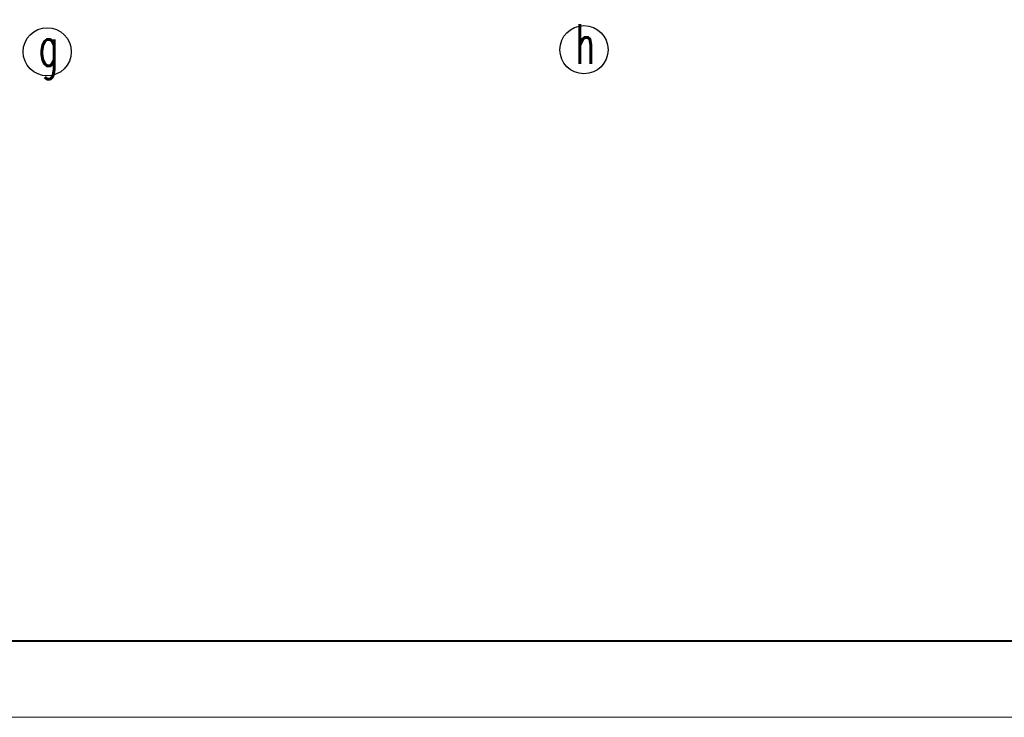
# Model space of a CAD drawing. Header units: centimetres. Extents: x -15121 to 30567, y -60641 to 0.
# Tile 52 of 256: x 4691 to 5212, y -27541 to -27172. Entities that reach past the tile are written whole.
import ezdxf

# ---------------------------------------------------------------- set-up
doc = ezdxf.new("R2010")
doc.units = ezdxf.units.CM
doc.header["$LTSCALE"] = 60
doc.layers.add('A Obramowanie', color=7, linetype='Continuous', lineweight=15, plot=False)
doc.layers.add('A Ramka', color=5, linetype='Continuous', lineweight=40)
doc.layers.add('AIKA oznaczenia widoków', color=30, linetype='Continuous')
doc.styles.add('RomanS', font='romans.shx')

msp = doc.modelspace()

# ---------------------------------------------------------------- linework, layer by layer
at = {"layer": 'A Obramowanie', "transparency": 33554610}
msp.add_lwpolyline([(5922.788, -27541.1294), (3689.6487, -27541.1294), (3689.6487, -25975.0194), (5922.788, -25975.0194)], close=True, dxfattribs=at)
at = {"layer": 'A Ramka', "transparency": 33554610}
msp.add_lwpolyline([(5885.193, -26015.5744), (3727.2437, -26015.5744), (3727.2437, -27500.5744), (5885.193, -27500.5744)], close=True, dxfattribs=at)
at = {"layer": 'AIKA oznaczenia widoków'}
for centre in [(4989.2035, -27187.4898), (4705.0832, -27188.5792)]:
    msp.add_circle(centre, 12.7586, dxfattribs=at)

# ---------------------------------------------------------------- texts
at = {"layer": 'AIKA oznaczenia widoków', "char_height": 21, "width": 498.713923, "attachment_point": 1, "style": 'RomanS'}
for s, insert in [('{\\W0.6;h}', (4984.7777, -27173.9553, 256.2)), ('{\\W0.6;g}', (4700.6574, -27175.0446, 256.2))]:
    msp.add_mtext(s, dxfattribs=dict(at, insert=insert))

doc.saveas('drawing.dxf')
